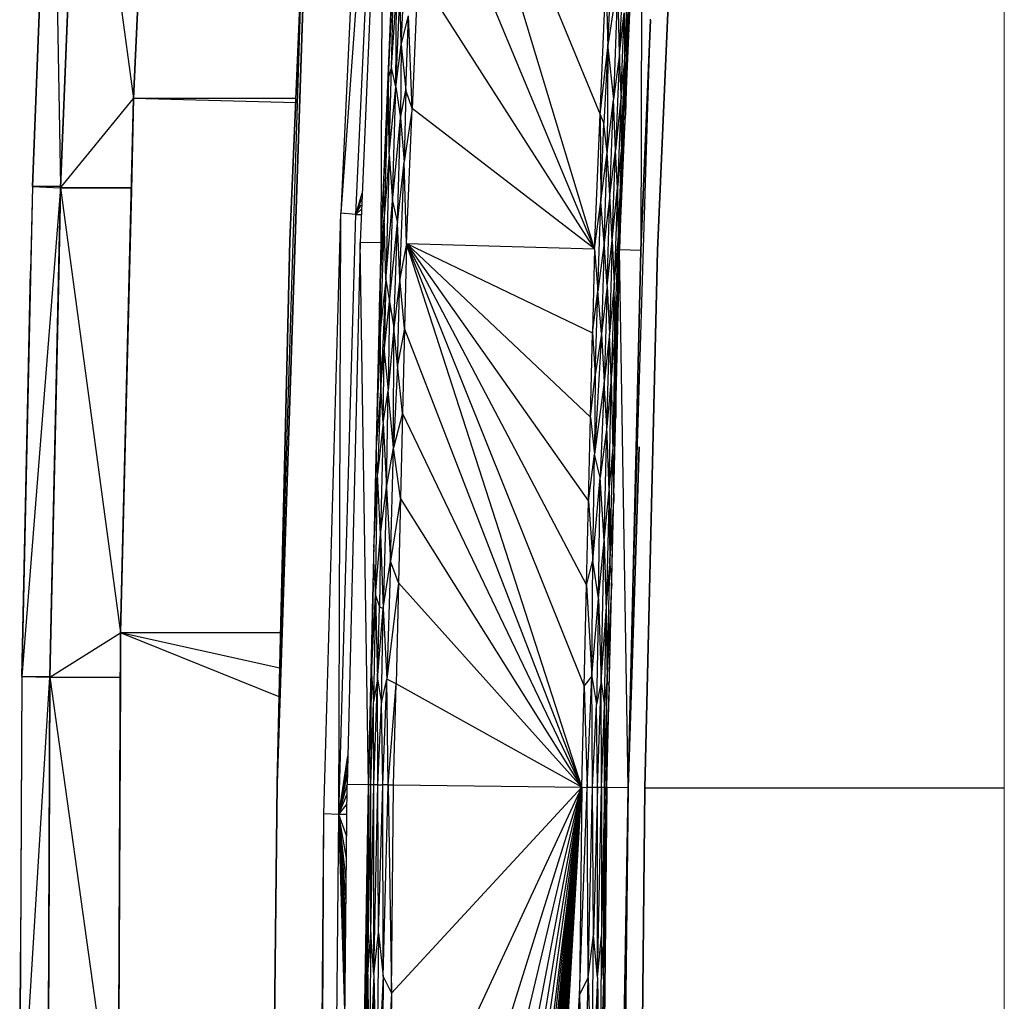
# Model space of a CAD drawing. Header units: millimetres. Extents: x 61846 to 198573, y 13020 to 52988.
# Tile 175 of 240: x 179559 to 180261, y 22904 to 23603. Entities that reach past the tile are written whole.
import ezdxf

# ---------------------------------------------------------------- set-up
doc = ezdxf.new("R2010")
doc.units = ezdxf.units.MM
for name, color, linetype, lineweight in [('A-COLS', 52, 'Continuous', 35), ('A-ROOF', 132, 'Continuous', 35), ('A-WALL', 113, 'Continuous', 25), ('S-BEAM', 12, 'Continuous', 35)]:
    doc.layers.add(name, color=color, linetype=linetype, lineweight=lineweight)

# ---------------------------------------------------------------- blocks, each defined once
blk = doc.blocks.new('28_PBT_SF_toneeltoren_dakboog_28_PBT_SF_toneeltoren_dakboog as R_2584242 - 28_PBT_SF_toneeltoren_dakboog_28_PBT_SF_toneeltoren_dakboog as R_2584242-313469-GZ lierenkamer 3')
at = {"layer": 'S-BEAM', "color": 250, "lineweight": 25}
for p, q in [((-49270.08, 23059.04), (-49244.55, 23829.41)), ((-49244.55, 23829.41), (-49270.08, 23059.04)), ((-49245.07, 23819.4), (-49260.96, 23445.84)), ((-49260.96, 23445.84), (-49245.07, 23819.4)), ((-49253.43, 23621.95), (-49267.63, 23163.07)), ((-49017.25, 23176.72), (-49004.01, 23603.27)), ((-49260.96, 23445.84), (-49267.63, 23163.07)), ((-49267.63, 23163.07), (-49260.96, 23445.84)), ((-49020.1, 23055.99), (-49012.03, 23298.9)), ((-49012.03, 23298.9), (-49020.1, 23055.99)), ((-49020.1, 23055.99), (-49017.25, 23176.72)), ((-49020.1, 23055.99), (-49017.25, 23176.72)), ((-49017.25, 23176.72), (-49020.1, 23055.99)), ((-49267.63, 23163.07), (-49270.08, 23059.04)), ((-49267.63, 23163.07), (-49270.08, 23059.04)), ((-49270.08, 23059.04), (-49267.63, 23163.07)), ((-49279.17, 22190), (-49270.08, 23059.04)), ((-49270.08, 23059.04), (-49279.17, 22190)), ((-49270.08, 23059.04), (-49279.17, 22190)), ((-49029.15, 22190), (-49020.1, 23055.99))]:
    blk.add_line(p, q, dxfattribs=at)
blk = doc.blocks.new('28_PBT_SF_toneeltoren_dakboog_28_PBT_SF_toneeltoren_dakboog as R_2584242 - 28_PBT_SF_toneeltoren_dakboog_28_PBT_SF_toneeltoren_dakboog as R_2584242-313473-GZ lierenkamer 3')
blk.add_blockref('28_PBT_SF_toneeltoren_dakboog_28_PBT_SF_toneeltoren_dakboog as R_2584242 - 28_PBT_SF_toneeltoren_dakboog_28_PBT_SF_toneeltoren_dakboog as R_2584242-313469-GZ lierenkamer 3', (0, 0))
blk = doc.blocks.new('28_PBT_SC_staal_H-profiel_gekromd_dak toneeltoren_S355_HE200B_betondak_as 20_2666731 - 28_PBT_SC_staal_H-profiel_gekromd_dak toneeltoren_S355_HE200B_betondak_as 20_2666731-313531-GZ lierenkamer 3')
at = {"layer": 'A-COLS', "color": 250, "lineweight": 25}
for p, q in [((-49194.44, 23830.23), (-49210.98, 23444.46)), ((-49195.99, 23444.04), (-49194.44, 23830.23)), ((-49195.99, 23444.04), (-49179.45, 23829.57)), ((-49044.04, 23439.81), (-49161.47, 23828.79)), ((-49161.47, 23828.79), (-49039.93, 23535.61)), ((-49026.05, 23439.31), (-49009.61, 23822.2)), ((-49009.61, 23822.2), (-49011.06, 23438.9)), ((-48999.06, 23438.58), (-48982.63, 23821.05)), ((-48982.63, 23821.05), (-48999.06, 23438.58)), ((-49044.04, 23439.81), (-49165.6, 23732.48)), ((-49034.44, 23583.31), (-49030.78, 23663.6)), ((-49026.21, 23578.63), (-49021.72, 23668.02)), ((-49190.65, 23562.27), (-49187.03, 23641.5)), ((-49188.6, 23568.91), (-49187.03, 23641.5)), ((-49181.67, 23585.1), (-49178.86, 23643.99)), ((-49195.99, 23444.04), (-49187.86, 23633.58)), ((-49169.73, 23636.17), (-49173.86, 23539.85)), ((-49044.04, 23439.81), (-49169.73, 23636.17)), ((-49039.93, 23535.61), (-49035.82, 23631.4)), ((-49035.82, 23631.4), (-49034.44, 23583.31)), ((-49034.44, 23583.31), (-49027.33, 23630.34)), ((-49027.33, 23630.34), (-49030.41, 23546.22)), ((-49026.21, 23578.63), (-49027.33, 23630.34)), ((-49022.55, 23571.51), (-49020.34, 23629.96)), ((-49188.6, 23568.91), (-49185.08, 23623.63)), ((-49185.5, 23555.23), (-49185.08, 23623.63)), ((-49185.5, 23555.23), (-49182.59, 23621.49)), ((-49181.67, 23585.1), (-49182.59, 23621.49)), ((-49181.67, 23585.1), (-49176.45, 23605.7)), ((-49178.47, 23552.94), (-49176.45, 23605.7)), ((-49173.86, 23539.85), (-49176.45, 23605.7)), ((-49026.21, 23578.63), (-49022.95, 23607.87)), ((-49025.01, 23549.4), (-49022.95, 23607.87)), ((-49022.95, 23607.87), (-49022.55, 23571.51)), ((-49020.07, 23608.92), (-49022.73, 23542.49)), ((-49022.55, 23571.51), (-49020.07, 23608.92)), ((-49020.07, 23608.92), (-49021.94, 23535.04)), ((-49004.02, 23602.73), (-49011.06, 23438.9)), ((-49011.06, 23438.9), (-49004.02, 23602.73)), ((-49185.5, 23555.23), (-49181.67, 23585.1)), ((-49181.67, 23585.1), (-49182.11, 23533)), ((-49181.67, 23585.1), (-49178.47, 23552.94)), ((-49190.65, 23562.27), (-49190.21, 23578.76)), ((-49039.93, 23535.61), (-49034.44, 23583.31)), ((-49034.44, 23583.31), (-49037.32, 23529.09)), ((-49034.44, 23583.31), (-49034.99, 23508.55)), ((-49034.44, 23583.31), (-49030.41, 23546.22)), ((-49026.21, 23578.63), (-49030.41, 23546.22)), ((-49026.21, 23578.63), (-49029.08, 23509.85)), ((-49025.01, 23549.4), (-49026.21, 23578.63)), ((-49025.01, 23549.4), (-49022.55, 23571.51)), ((-49024.81, 23512.42), (-49022.55, 23571.51)), ((-49022.55, 23571.51), (-49022.73, 23542.49)), ((-49188.6, 23568.91), (-49190.65, 23562.27)), ((-49190.19, 23507.31), (-49188.6, 23568.91)), ((-49185.5, 23555.23), (-49188.6, 23568.91)), ((-49190.65, 23562.27), (-49194.42, 23480.25)), ((-49190.65, 23562.27), (-49193.83, 23462.57)), ((-49191.85, 23540.43), (-49190.65, 23562.27)), ((-49190.19, 23507.31), (-49190.65, 23562.27)), ((-49190.19, 23507.31), (-49185.5, 23555.23)), ((-49187.78, 23473.68), (-49185.5, 23555.23)), ((-49185.5, 23555.23), (-49182.11, 23533)), ((-49182.11, 23533), (-49178.47, 23552.94)), ((-49178.47, 23552.94), (-49179.57, 23501.82)), ((-49173.86, 23539.85), (-49178.47, 23552.94)), ((-49025.01, 23549.4), (-49029.08, 23509.85)), ((-49025.01, 23549.4), (-49027.7, 23483.16)), ((-49024.81, 23512.42), (-49025.01, 23549.4)), ((-49034.99, 23508.55), (-49030.41, 23546.22)), ((-49032.94, 23477.83), (-49030.41, 23546.22)), ((-49029.08, 23509.85), (-49030.41, 23546.22)), ((-49025.08, 23477.1), (-49022.73, 23542.49)), ((-49024.81, 23512.42), (-49022.73, 23542.49)), ((-49022.73, 23542.49), (-49021.94, 23535.04)), ((-49195.99, 23444.04), (-49191.92, 23538.81)), ((-49173.86, 23539.85), (-49179.57, 23501.82)), ((-49177.99, 23443.54), (-49173.86, 23539.85)), ((-49044.04, 23439.81), (-49173.86, 23539.85)), ((-49044.04, 23439.81), (-49039.93, 23535.61)), ((-49039.93, 23535.61), (-49039.53, 23473.52)), ((-49039.93, 23535.61), (-49037.32, 23529.09)), ((-49025.08, 23477.1), (-49021.94, 23535.03)), ((-49187.78, 23473.68), (-49182.11, 23533)), ((-49184.32, 23458.44), (-49182.11, 23533)), ((-49182.11, 23533), (-49179.57, 23501.82)), ((-49039.53, 23473.52), (-49037.32, 23529.09)), ((-49034.99, 23508.55), (-49037.32, 23529.09)), ((-49190.19, 23507.31), (-49193.83, 23462.57)), ((-49190.19, 23507.31), (-49192.73, 23417.88)), ((-49190.19, 23507.31), (-49187.78, 23473.68)), ((-49039.53, 23473.52), (-49034.99, 23508.55)), ((-49037.14, 23444.07), (-49034.99, 23508.55)), ((-49032.94, 23477.83), (-49034.99, 23508.55)), ((-49032.94, 23477.83), (-49029.08, 23509.85)), ((-49031.3, 23445.83), (-49029.08, 23509.85)), ((-49027.7, 23483.16), (-49029.08, 23509.85)), ((-49024.81, 23512.42), (-49027.7, 23483.16)), ((-49024.81, 23512.42), (-49027.21, 23446.03)), ((-49024.81, 23512.42), (-49025.08, 23477.1)), ((-49184.32, 23458.44), (-49179.57, 23501.82)), ((-49182.56, 23418.38), (-49179.57, 23501.82)), ((-49177.99, 23443.54), (-49179.57, 23501.82)), ((-49196.62, 23413.8), (-49194.42, 23480.25)), ((-49195.99, 23444.04), (-49194.42, 23480.25)), ((-49194.42, 23480.25), (-49193.83, 23462.57)), ((-49031.3, 23445.83), (-49027.7, 23483.16)), ((-49027.7, 23483.16), (-49029.97, 23414.53)), ((-49027.7, 23483.16), (-49027.21, 23446.03)), ((-49192.73, 23417.88), (-49187.78, 23473.68)), ((-49187.78, 23473.68), (-49190.07, 23402.36)), ((-49187.78, 23473.68), (-49184.32, 23458.44)), ((-49044.04, 23439.81), (-49039.53, 23473.52)), ((-49041.52, 23409.7), (-49039.53, 23473.52)), ((-49037.14, 23444.07), (-49039.53, 23473.52)), ((-49032.94, 23477.83), (-49037.14, 23444.07)), ((-49035.04, 23413.34), (-49032.94, 23477.83)), ((-49031.3, 23445.83), (-49032.94, 23477.83)), ((-49027.34, 23411.23), (-49025.08, 23477.1)), ((-49027.21, 23446.03), (-49025.08, 23477.1)), ((-49025.08, 23477.1), (-49026.05, 23439.31)), ((-49196.62, 23413.8), (-49193.83, 23462.57)), ((-49193.83, 23462.57), (-49196.49, 23383.52)), ((-49192.73, 23417.88), (-49193.83, 23462.57)), ((-49190.07, 23402.36), (-49184.32, 23458.44)), ((-49186.92, 23383.55), (-49184.32, 23458.44)), ((-49182.56, 23418.38), (-49184.32, 23458.44)), ((-49210.98, 23444.46), (-49220.08, 23058.45)), ((-49205.08, 23058.27), (-49210.98, 23444.46)), ((-49195.99, 23444.04), (-49210.98, 23444.46)), ((-49205.08, 23058.27), (-49195.99, 23444.04)), ((-49195.99, 23444.04), (-49200.19, 23265.72)), ((-49195.99, 23444.04), (-49198.79, 23325.16)), ((-49195.99, 23444.04), (-49197.42, 23383.59)), ((-49195.99, 23444.04), (-49196.62, 23413.8)), ((-49037.14, 23444.07), (-49041.52, 23409.7)), ((-49037.14, 23444.07), (-49039.08, 23379.59)), ((-49035.04, 23413.34), (-49037.14, 23444.07)), ((-49035.04, 23413.34), (-49031.3, 23445.83)), ((-49031.3, 23445.83), (-49033.32, 23379.42)), ((-49031.3, 23445.83), (-49029.97, 23414.53)), ((-49029.97, 23414.53), (-49027.21, 23446.03)), ((-49029.37, 23379.61), (-49027.21, 23446.03)), ((-49027.34, 23411.23), (-49027.21, 23446.03)), ((-49177.99, 23443.54), (-49182.56, 23418.38)), ((-49177.99, 23443.54), (-49179.42, 23383.16)), ((-49053.09, 23056.4), (-49177.99, 23443.54)), ((-49177.99, 23443.54), (-49051.4, 23128.38)), ((-49177.99, 23443.54), (-49044.04, 23439.81)), ((-49177.99, 23443.54), (-49049.7, 23200.36)), ((-49177.99, 23443.54), (-49048.29, 23260.22)), ((-49177.99, 23443.54), (-49046.87, 23320.09)), ((-49177.99, 23443.54), (-49045.46, 23379.95)), ((-49044.04, 23439.81), (-49045.46, 23379.95)), ((-49044.04, 23439.81), (-49041.52, 23409.7)), ((-49035.1, 23056.18), (-49026.05, 23439.31)), ((-49027.34, 23411.23), (-49026.05, 23439.31)), ((-49020.1, 23055.99), (-49026.05, 23439.31)), ((-49026.05, 23439.31), (-49011.06, 23438.9)), ((-49011.06, 23438.9), (-49017.25, 23176.72)), ((-49017.25, 23176.72), (-49011.06, 23438.9)), ((-49008.1, 23055.87), (-48999.06, 23438.58)), ((-48999.06, 23438.58), (-49008.1, 23055.87)), ((-49035.1, 23056.18), (-49026.21, 23432.9)), ((-49192.73, 23417.88), (-49196.49, 23383.52)), ((-49192.73, 23417.88), (-49196.22, 23342.02)), ((-49192.73, 23417.88), (-49193.73, 23366.88)), ((-49192.73, 23417.88), (-49190.07, 23402.36)), ((-49182.56, 23418.38), (-49186.92, 23383.55)), ((-49184.41, 23356.99), (-49182.56, 23418.38)), ((-49179.42, 23383.16), (-49182.56, 23418.38)), ((-49197.4, 23384.36), (-49196.62, 23413.8)), ((-49197.4, 23384.36), (-49196.62, 23413.8)), ((-49197.07, 23397.94), (-49196.62, 23413.8)), ((-49197.07, 23398.09), (-49196.62, 23413.8)), ((-49196.62, 23413.8), (-49196.49, 23383.52)), ((-49045.46, 23379.95), (-49041.52, 23409.7)), ((-49043.6, 23350.06), (-49041.52, 23409.7)), ((-49039.08, 23379.59), (-49041.52, 23409.7)), ((-49035.04, 23413.34), (-49039.08, 23379.59)), ((-49035.04, 23413.34), (-49037.03, 23344.91)), ((-49035.04, 23413.34), (-49033.32, 23379.42)), ((-49029.97, 23414.53), (-49033.32, 23379.42)), ((-49029.97, 23414.53), (-49032, 23347.51)), ((-49029.37, 23379.61), (-49029.97, 23414.53)), ((-49027.34, 23411.23), (-49029.37, 23379.61)), ((-49029.1, 23351.19), (-49027.34, 23411.23)), ((-49027.46, 23379.61), (-49027.34, 23411.23)), ((-49193.73, 23366.88), (-49190.07, 23402.36)), ((-49190.07, 23402.36), (-49190.93, 23339.01)), ((-49190.07, 23402.36), (-49186.92, 23383.55)), ((-49196.49, 23383.52), (-49198.94, 23318.95)), ((-49197.96, 23360.41), (-49196.49, 23383.52)), ((-49196.22, 23342.02), (-49196.49, 23383.52)), ((-49186.92, 23383.55), (-49190.93, 23339.01)), ((-49187.06, 23298.07), (-49186.92, 23383.55)), ((-49184.41, 23356.99), (-49186.92, 23383.55)), ((-49179.42, 23383.16), (-49184.41, 23356.99)), ((-49179.42, 23383.16), (-49180.84, 23322.77)), ((-49053.09, 23056.4), (-49179.42, 23383.16)), ((-49046.87, 23320.09), (-49045.46, 23379.95)), ((-49045.46, 23379.95), (-49043.6, 23350.06)), ((-49039.08, 23379.59), (-49043.94, 23293.52)), ((-49039.08, 23379.59), (-49043.6, 23350.06)), ((-49039.08, 23379.59), (-49037.03, 23344.91)), ((-49033.32, 23379.42), (-49037.03, 23344.91)), ((-49035.14, 23312.99), (-49033.32, 23379.42)), ((-49035.1, 23056.18), (-49027.59, 23374.11)), ((-49032, 23347.51), (-49033.32, 23379.42)), ((-49029.37, 23379.61), (-49032, 23347.51)), ((-49029.37, 23379.61), (-49030.95, 23295.84)), ((-49029.1, 23351.19), (-49029.37, 23379.61)), ((-49029.1, 23351.19), (-49027.47, 23379.47)), ((-49196.22, 23342.02), (-49193.73, 23366.88)), ((-49194.58, 23315.83), (-49193.73, 23366.88)), ((-49193.73, 23366.88), (-49190.93, 23339.01)), ((-49184.41, 23356.99), (-49187.06, 23298.07)), ((-49180.84, 23322.77), (-49184.41, 23356.99)), ((-49046.87, 23320.09), (-49043.6, 23350.06)), ((-49043.6, 23350.06), (-49043.94, 23293.52)), ((-49032, 23347.51), (-49035.14, 23312.99)), ((-49033.48, 23267.91), (-49032, 23347.51)), ((-49032, 23347.51), (-49030.95, 23295.84)), ((-49029.1, 23351.19), (-49030.95, 23295.84)), ((-49029.1, 23351.19), (-49028.88, 23319.73)), ((-49196.22, 23342.02), (-49199.34, 23301.78)), ((-49196.22, 23342.02), (-49198.51, 23279.48)), ((-49194.58, 23315.83), (-49196.22, 23342.02)), ((-49194.58, 23315.83), (-49190.93, 23339.01)), ((-49192.13, 23269.88), (-49190.93, 23339.01)), ((-49187.06, 23298.07), (-49190.93, 23339.01)), ((-49037.03, 23344.91), (-49043.94, 23293.52)), ((-49037.03, 23344.91), (-49040.04, 23277.01)), ((-49035.14, 23312.99), (-49037.03, 23344.91)), ((-49180.84, 23322.77), (-49187.06, 23298.07)), ((-49180.84, 23322.77), (-49182.27, 23262.39)), ((-49053.09, 23056.4), (-49180.84, 23322.77)), ((-49048.29, 23260.22), (-49046.87, 23320.09)), ((-49046.87, 23320.09), (-49043.94, 23293.52)), ((-49030.95, 23295.84), (-49028.88, 23319.73)), ((-49194.58, 23315.83), (-49198.51, 23279.48)), ((-49194.58, 23315.83), (-49196.47, 23236.58)), ((-49194.58, 23315.83), (-49192.13, 23269.88)), ((-49035.14, 23312.99), (-49040.04, 23277.01)), ((-49037.01, 23231.99), (-49035.14, 23312.99)), ((-49033.48, 23267.91), (-49035.14, 23312.99)), ((-49035.1, 23056.18), (-49028.98, 23315.31)), ((-49192.13, 23269.88), (-49187.06, 23298.07)), ((-49189.39, 23217.35), (-49187.06, 23298.07)), ((-49182.27, 23262.39), (-49187.06, 23298.07)), ((-49198.51, 23279.48), (-49199.56, 23292.45)), ((-49048.29, 23260.22), (-49043.94, 23293.52)), ((-49045.14, 23217.84), (-49043.94, 23293.52)), ((-49040.04, 23277.01), (-49043.94, 23293.52)), ((-49033.48, 23267.91), (-49030.95, 23295.84)), ((-49032.99, 23215.48), (-49030.95, 23295.84)), ((-49030.95, 23295.84), (-49030.29, 23259.95)), ((-49201.11, 23226.91), (-49198.51, 23279.48)), ((-49200, 23193.13), (-49198.51, 23279.48)), ((-49196.47, 23236.58), (-49198.51, 23279.48)), ((-49045.14, 23217.84), (-49040.04, 23277.01)), ((-49041.2, 23190.79), (-49040.04, 23277.01)), ((-49037.01, 23231.99), (-49040.04, 23277.01)), ((-49196.47, 23236.58), (-49192.13, 23269.88)), ((-49192.13, 23269.88), (-49194.53, 23183.62)), ((-49192.13, 23269.88), (-49189.39, 23217.35)), ((-49182.27, 23262.39), (-49189.39, 23217.35)), ((-49182.27, 23262.39), (-49183.69, 23202)), ((-49053.09, 23056.4), (-49182.27, 23262.39)), ((-49037.01, 23231.99), (-49033.48, 23267.91)), ((-49033.48, 23267.91), (-49035.71, 23181.83)), ((-49033.48, 23267.91), (-49032.99, 23215.48)), ((-49205.08, 23058.27), (-49200.35, 23259.26)), ((-49049.7, 23200.36), (-49048.29, 23260.22)), ((-49048.29, 23260.22), (-49045.14, 23217.84)), ((-49035.1, 23056.18), (-49030.37, 23256.52)), ((-49032.99, 23215.48), (-49030.29, 23259.91)), ((-49200, 23193.13), (-49196.47, 23236.58)), ((-49196.47, 23236.58), (-49197.12, 23184.81)), ((-49196.47, 23236.58), (-49194.53, 23183.62)), ((-49041.2, 23190.79), (-49037.01, 23231.99)), ((-49039.18, 23131.55), (-49037.01, 23231.99)), ((-49037.01, 23231.99), (-49035.71, 23181.83)), ((-49201.33, 23217.52), (-49200, 23193.13)), ((-49194.53, 23183.62), (-49189.39, 23217.35)), ((-49189.39, 23217.35), (-49191.85, 23133.33)), ((-49183.69, 23202), (-49189.39, 23217.35)), ((-49049.7, 23200.36), (-49045.14, 23217.84)), ((-49045.9, 23135.26), (-49045.14, 23217.84)), ((-49041.2, 23190.79), (-49045.14, 23217.84)), ((-49035.71, 23181.83), (-49032.99, 23215.48)), ((-49034.91, 23131.49), (-49032.99, 23215.48)), ((-49032.99, 23215.48), (-49031.7, 23200.14)), ((-49205.08, 23058.27), (-49201.75, 23199.82)), ((-49201.69, 23202.23), (-49202.82, 23137.31)), ((-49202.82, 23137.29), (-49201.69, 23202.23)), ((-49183.69, 23202), (-49191.85, 23133.33)), ((-49183.69, 23202), (-49185.39, 23130.03)), ((-49053.09, 23056.4), (-49183.69, 23202)), ((-49051.4, 23128.38), (-49049.7, 23200.36)), ((-49049.7, 23200.36), (-49045.9, 23135.26)), ((-49034.91, 23131.49), (-49031.7, 23200.14)), ((-49202.82, 23137.29), (-49201.88, 23194.16)), ((-49202.82, 23137.31), (-49200, 23193.13)), ((-49200, 23193.13), (-49201.43, 23117.36)), ((-49200, 23193.13), (-49198.62, 23133.41)), ((-49200, 23193.13), (-49197.12, 23184.81)), ((-49035.1, 23056.18), (-49031.76, 23197.72)), ((-49198.62, 23133.41), (-49197.12, 23184.81)), ((-49197.12, 23184.81), (-49194.53, 23183.62)), ((-49045.9, 23135.26), (-49041.2, 23190.79)), ((-49041.2, 23190.79), (-49042.64, 23115.43)), ((-49041.2, 23190.79), (-49039.18, 23131.55)), ((-49202.82, 23137.31), (-49202.13, 23178.82)), ((-49198.62, 23133.41), (-49194.53, 23183.62)), ((-49195.76, 23116.59), (-49194.53, 23183.62)), ((-49194.53, 23183.62), (-49191.85, 23133.33)), ((-49039.18, 23131.55), (-49035.71, 23181.83)), ((-49036.96, 23114.7), (-49035.71, 23181.83)), ((-49035.71, 23181.83), (-49034.91, 23131.49)), ((-49204.63, 23058.26), (-49202.82, 23137.31)), ((-49203.39, 23130.25), (-49202.82, 23137.31)), ((-49203.3, 23058.25), (-49202.82, 23137.31)), ((-49202.82, 23137.31), (-49201.43, 23117.36)), ((-49051.4, 23128.38), (-49045.9, 23135.26)), ((-49049.09, 23056.35), (-49045.9, 23135.26)), ((-49045.29, 23056.3), (-49045.9, 23135.26)), ((-49045.9, 23135.26), (-49042.64, 23115.43)), ((-49204.63, 23058.26), (-49203.39, 23130.25)), ((-49198.62, 23133.41), (-49201.43, 23117.36)), ((-49201.15, 23058.22), (-49198.62, 23133.41)), ((-49198.3, 23058.18), (-49198.62, 23133.41)), ((-49198.62, 23133.41), (-49195.76, 23116.59)), ((-49195.76, 23116.59), (-49191.85, 23133.33)), ((-49194.89, 23058.14), (-49191.85, 23133.33)), ((-49191.09, 23058.09), (-49191.85, 23133.33)), ((-49185.39, 23130.03), (-49191.85, 23133.33)), ((-49191.09, 23058.09), (-49185.39, 23130.03)), ((-49187.09, 23058.05), (-49185.39, 23130.03)), ((-49053.09, 23056.4), (-49185.39, 23130.03)), ((-49053.09, 23056.4), (-49051.4, 23128.38)), ((-49051.4, 23128.38), (-49049.09, 23056.35)), ((-49039.18, 23131.55), (-49042.64, 23115.43)), ((-49041.87, 23056.26), (-49039.18, 23131.55)), ((-49039.02, 23056.23), (-49039.18, 23131.55)), ((-49039.18, 23131.55), (-49036.96, 23114.7)), ((-49036.96, 23114.7), (-49034.91, 23131.49)), ((-49036.88, 23056.2), (-49034.91, 23131.49)), ((-49035.55, 23056.18), (-49034.91, 23131.49)), ((-49035.55, 23056.18), (-49033.4, 23128.16)), ((-49033.4, 23128.16), (-49034.91, 23131.49)), ((-49203.3, 23058.25), (-49201.43, 23117.36)), ((-49201.15, 23058.22), (-49201.43, 23117.36)), ((-49198.3, 23058.18), (-49195.76, 23116.59)), ((-49194.89, 23058.14), (-49195.76, 23116.59)), ((-49045.29, 23056.3), (-49042.64, 23115.43)), ((-49041.87, 23056.26), (-49042.64, 23115.43)), ((-49039.02, 23056.23), (-49036.96, 23114.7)), ((-49036.88, 23056.2), (-49036.96, 23114.7)), ((-49229.32, 22190), (-49220.08, 23058.45)), ((-49205.08, 23058.27), (-49220.08, 23058.45)), ((-49218.94, 22190), (-49205.08, 23058.27)), ((-49214.32, 22190), (-49205.08, 23058.27)), ((-49206.66, 22910.36), (-49204.63, 23058.26)), ((-49205.51, 22923.01), (-49204.63, 23058.26)), ((-49205.51, 22923.01), (-49203.3, 23058.25)), ((-49205.08, 23058.27), (-49204.63, 23058.26)), ((-49203.3, 23058.25), (-49204.63, 23058.26)), ((-49203.44, 22953.05), (-49203.3, 23058.25)), ((-49203.44, 22953.05), (-49201.15, 23058.22)), ((-49201.15, 23058.22), (-49203.3, 23058.25)), ((-49201.25, 22922.96), (-49201.15, 23058.22)), ((-49201.25, 22922.96), (-49198.3, 23058.18)), ((-49198.3, 23058.18), (-49201.15, 23058.22)), ((-49197.77, 22952.79), (-49198.3, 23058.18)), ((-49198.3, 23058.18), (-49194.89, 23058.14)), ((-49197.77, 22952.79), (-49194.89, 23058.14)), ((-49194.48, 22921.68), (-49194.89, 23058.14)), ((-49191.09, 23058.09), (-49194.89, 23058.14)), ((-49194.48, 22921.68), (-49191.09, 23058.09)), ((-49191.09, 23058.09), (-49188.66, 22909.91)), ((-49191.09, 23058.09), (-49187.09, 23058.05)), ((-49188.66, 22909.91), (-49187.09, 23058.05)), ((-49187.09, 23058.05), (-49053.09, 23056.4)), ((-49194.96, 22317.39), (-49053.09, 23056.4)), ((-49193.39, 22465.52), (-49053.09, 23056.4)), ((-49193.19, 22190), (-49053.09, 23056.4)), ((-49191.82, 22613.65), (-49053.09, 23056.4)), ((-49190.24, 22761.78), (-49053.09, 23056.4)), ((-49188.66, 22909.91), (-49053.09, 23056.4)), ((-49174.46, 22190), (-49053.09, 23056.4)), ((-49160.42, 22190), (-49053.09, 23056.4)), ((-49152.62, 22190), (-49053.09, 23056.4)), ((-49145.96, 22190), (-49053.09, 23056.4)), ((-49140.21, 22190), (-49053.09, 23056.4)), ((-49135.21, 22190), (-49053.09, 23056.4)), ((-49130.81, 22190), (-49053.09, 23056.4)), ((-49126.91, 22190), (-49053.09, 23056.4)), ((-49123.43, 22190), (-49053.09, 23056.4)), ((-49120.31, 22190), (-49053.09, 23056.4)), ((-49116.75, 22190), (-49053.09, 23056.4)), ((-49113.61, 22190), (-49053.09, 23056.4)), ((-49110.82, 22190), (-49053.09, 23056.4)), ((-49108.31, 22190), (-49053.09, 23056.4)), ((-49105.76, 22190), (-49053.09, 23056.4)), ((-49103.47, 22190), (-49053.09, 23056.4)), ((-49053.09, 23056.4), (-49054.67, 22908.27)), ((-49054.67, 22908.27), (-49049.09, 23056.35)), ((-49053.09, 23056.4), (-49049.09, 23056.35)), ((-49048.59, 22921.08), (-49049.09, 23056.35)), ((-49045.29, 23056.3), (-49049.09, 23056.35)), ((-49048.59, 22921.08), (-49045.29, 23056.3)), ((-49041.87, 23056.26), (-49045.29, 23056.3)), ((-49044.64, 22951.09), (-49045.29, 23056.3)), ((-49041.87, 23056.26), (-49044.64, 22951.09)), ((-49035.1, 23056.18), (-49044.31, 22190)), ((-49035.1, 23056.18), (-49044.31, 22190)), ((-49035.1, 23056.18), (-49044.31, 22190)), ((-49044.31, 22190), (-49035.1, 23056.18)), ((-49041.81, 22921), (-49041.87, 23056.26)), ((-49039.02, 23056.23), (-49041.87, 23056.26)), ((-49041.81, 22921), (-49039.02, 23056.23)), ((-49036.88, 23056.2), (-49039.02, 23056.23)), ((-49039.02, 23056.23), (-49038.97, 22950.83)), ((-49036.88, 23056.2), (-49038.97, 22950.83)), ((-49037.56, 22919.75), (-49036.88, 23056.2)), ((-49037.56, 22919.75), (-49035.55, 23056.18)), ((-49035.55, 23056.18), (-49036.88, 23056.2)), ((-49035.55, 23056.18), (-49036.67, 22908.05)), ((-49035.55, 23056.18), (-49035.1, 23056.18)), ((-49020.1, 23055.99), (-49035.1, 23056.18)), ((-49033.91, 22190), (-49020.1, 23055.99)), ((-49029.31, 22190), (-49020.1, 23055.99)), ((-49020.1, 23055.99), (-49029.31, 22190)), ((-49008.1, 23055.87), (-49019.44, 21990)), ((-49019.44, 21990), (-49008.1, 23055.87)), ((-49214.32, 22190), (-49205.59, 23011.01)), ((-49205.51, 22923.01), (-49203.44, 22953.05)), ((-49203.44, 22953.05), (-49204.72, 22832.83)), ((-49201.25, 22922.96), (-49203.44, 22953.05)), ((-49201.25, 22922.96), (-49197.77, 22952.79)), ((-49197.77, 22952.79), (-49199.09, 22829.75)), ((-49197.77, 22952.79), (-49194.48, 22921.68)), ((-49048.59, 22921.08), (-49044.64, 22951.09)), ((-49045.92, 22830.87), (-49044.64, 22951.09)), ((-49041.81, 22921), (-49044.64, 22951.09)), ((-49041.81, 22921), (-49038.97, 22950.83)), ((-49038.97, 22950.83), (-49040.29, 22827.79)), ((-49037.56, 22919.75), (-49038.97, 22950.83)), ((-49207.36, 22772.89), (-49205.51, 22923.01)), ((-49206.66, 22910.14), (-49205.51, 22923.01)), ((-49205.51, 22923.01), (-49204.72, 22832.83)), ((-49201.25, 22922.96), (-49204.72, 22832.83)), ((-49201.25, 22922.96), (-49203.78, 22746.15)), ((-49201.25, 22922.96), (-49199.09, 22829.75)), ((-49194.48, 22921.68), (-49199.09, 22829.75)), ((-49194.48, 22921.68), (-49195.29, 22772.21)), ((-49194.48, 22921.68), (-49188.66, 22909.91)), ((-49054.67, 22908.27), (-49048.59, 22921.08)), ((-49050.95, 22770.97), (-49048.59, 22921.08)), ((-49048.59, 22921.08), (-49045.92, 22830.87)), ((-49041.81, 22921), (-49045.92, 22830.87)), ((-49041.81, 22921), (-49044.37, 22744.18)), ((-49041.81, 22921), (-49040.29, 22827.79)), ((-49037.56, 22919.75), (-49040.29, 22827.79)), ((-49037.56, 22919.75), (-49038.9, 22770.29)), ((-49037.56, 22919.75), (-49036.67, 22908.05)), ((-49206.66, 22910.01), (-49207.36, 22772.89)), ((-49188.66, 22909.91), (-49195.29, 22772.21)), ((-49188.66, 22909.91), (-49190.24, 22761.78)), ((-49098.33, 22190), (-49054.67, 22908.27)), ((-49056.25, 22760.13), (-49054.67, 22908.27)), ((-49054.67, 22908.27), (-49050.95, 22770.97)), ((-49036.67, 22908.05), (-49038.9, 22770.29))]:
    blk.add_line(p, q, dxfattribs=at)
blk = doc.blocks.new('28_PBT_SC_staal_H-profiel_gekromd_dak toneeltoren_S355_HE200B_betondak_as 20_2666731 - 28_PBT_SC_staal_H-profiel_gekromd_dak toneeltoren_S355_HE200B_betondak_as 20_2666731-313535-GZ lierenkamer 3')
blk.add_blockref('28_PBT_SC_staal_H-profiel_gekromd_dak toneeltoren_S355_HE200B_betondak_as 20_2666731 - 28_PBT_SC_staal_H-profiel_gekromd_dak toneeltoren_S355_HE200B_betondak_as 20_2666731-313531-GZ lierenkamer 3', (0, 0))
blk = doc.blocks.new('28_PBT_SC_staal_H-profiel_gekromd_dak toneeltoren hoek_S355_HE200B_betondak_as 20_3625036 - 28_PBT_SC_staal_H-profiel_gekromd_dak toneeltoren hoek_S355_HE200B_betondak_as 20_3625036-313802-GZ lierenkamer 3')
at = {"layer": 'A-COLS', "color": 250, "lineweight": 25}
for p, q in [((-49204.69, 23892.29), (-49224.67, 23465.15)), ((-49194.13, 23890.82), (-49224.67, 23465.15)), ((-49214.08, 23464.27), (-49194.13, 23890.82)), ((-49214.08, 23464.27), (-49209.48, 23479.42)), ((-49214.08, 23464.27), (-49209.64, 23475.67)), ((-49236.72, 23037.42), (-49224.67, 23465.15)), ((-49226.12, 23037.12), (-49224.67, 23465.15)), ((-49214.08, 23464.27), (-49224.67, 23465.15)), ((-49214.08, 23464.27), (-49210.2, 23471.2)), ((-49214.08, 23464.27), (-49209.97, 23468.1)), ((-49226.12, 23037.12), (-49214.08, 23464.27)), ((-49214.08, 23464.27), (-49210.13, 23464.27)), ((-49226.12, 23037.12), (-49219.6, 23078.77)), ((-49226.12, 23037.12), (-49219.76, 23072.17)), ((-49226.12, 23037.12), (-49219.92, 23065.5)), ((-49226.12, 23037.12), (-49220.1, 23058.45)), ((-49226.12, 23037.12), (-49220.16, 23051.71)), ((-49226.12, 23037.12), (-49220.23, 23044.58)), ((-49244.57, 22190), (-49236.72, 23037.42)), ((-49241.37, 22190), (-49236.72, 23037.42)), ((-49226.12, 23037.12), (-49236.72, 23037.42)), ((-49233.97, 22190), (-49226.12, 23037.12)), ((-49221.8, 22897.23), (-49226.12, 23037.12)), ((-49221.66, 22910.03), (-49226.12, 23037.12)), ((-49221.53, 22922.91), (-49226.12, 23037.12)), ((-49221.39, 22935.86), (-49226.12, 23037.12)), ((-49221.25, 22948.9), (-49226.12, 23037.12)), ((-49221.11, 22962.02), (-49226.12, 23037.12)), ((-49220.97, 22975.23), (-49226.12, 23037.12)), ((-49220.81, 22990.53), (-49226.12, 23037.12)), ((-49220.64, 23005.95), (-49226.12, 23037.12)), ((-49220.48, 23021.48), (-49226.12, 23037.12)), ((-49220.31, 23037.12), (-49226.12, 23037.12)), ((-49054.43, 23033.43), (-49055.89, 23033.43))]:
    blk.add_line(p, q, dxfattribs=at)
blk = doc.blocks.new('28_PBT_SC_staal_H-profiel_gekromd_dak toneeltoren hoek_S355_HE200B_betondak_as 20_3625036 - 28_PBT_SC_staal_H-profiel_gekromd_dak toneeltoren hoek_S355_HE200B_betondak_as 20_3625036-313806-GZ lierenkamer 3')
blk.add_blockref('28_PBT_SC_staal_H-profiel_gekromd_dak toneeltoren hoek_S355_HE200B_betondak_as 20_3625036 - 28_PBT_SC_staal_H-profiel_gekromd_dak toneeltoren hoek_S355_HE200B_betondak_as 20_3625036-313802-GZ lierenkamer 3', (0, 0))
blk = doc.blocks.new('28_PBT_SF_toneeltoren_dakboog_28_PBT_SF_toneeltoren_dakboog as R - 28_PBT_SF_toneeltoren_dakboog_28_PBT_SF_toneeltoren_dakboog as R-332845-GZ lierenkamer 3')
at = {"layer": 'S-BEAM', "color": 250, "lineweight": 25}
for p, q in [((-49279.17, 22190), (-49270.08, 23059.04)), ((-49008.1, 23055.99), (-48752, 23055.99))]:
    blk.add_line(p, q, dxfattribs=at)
blk = doc.blocks.new('TadP_A_CON_CONSTRUCTIE_rvt-5-GZ lierenkamer 3')
at = {"layer": 'A-COLS', "color": 10, "lineweight": 18}
for name in ['28_PBT_SC_staal_H-profiel_gekromd_dak toneeltoren_S355_HE200B_betondak_as 20_2666731 - 28_PBT_SC_staal_H-profiel_gekromd_dak toneeltoren_S355_HE200B_betondak_as 20_2666731-313535-GZ lierenkamer 3', '28_PBT_SC_staal_H-profiel_gekromd_dak toneeltoren hoek_S355_HE200B_betondak_as 20_3625036 - 28_PBT_SC_staal_H-profiel_gekromd_dak toneeltoren hoek_S355_HE200B_betondak_as 20_3625036-313806-GZ lierenkamer 3']:
    blk.add_blockref(name, (0, 0), dxfattribs=at)
at = {"layer": 'S-BEAM', "color": 10, "lineweight": 18}
for name in ['28_PBT_SF_toneeltoren_dakboog_28_PBT_SF_toneeltoren_dakboog as R_2584242 - 28_PBT_SF_toneeltoren_dakboog_28_PBT_SF_toneeltoren_dakboog as R_2584242-313473-GZ lierenkamer 3', '28_PBT_SF_toneeltoren_dakboog_28_PBT_SF_toneeltoren_dakboog as R - 28_PBT_SF_toneeltoren_dakboog_28_PBT_SF_toneeltoren_dakboog as R-332845-GZ lierenkamer 3']:
    blk.add_blockref(name, (0, 0), dxfattribs=at)
blk = doc.blocks.new('21_NOAHH_Wand_Wand-x 2797376 - 21_NOAHH_Wand_Wand-x-162290-GZ lierenkamer 3')
at = {"layer": 'A-WALL', "color": 130, "lineweight": 13}
blk.add_line((-48752, 21990), (-48752, 24610), dxfattribs=at)
blk.add_line((-48752, 21990), (-48752, 24610), dxfattribs=at)
blk = doc.blocks.new('21_NOAHH_Wand_Wand-x 2797376 - 21_NOAHH_Wand_Wand-x 2797376-162294-GZ lierenkamer 3')
blk.add_blockref('21_NOAHH_Wand_Wand-x 2797376 - 21_NOAHH_Wand_Wand-x-162290-GZ lierenkamer 3', (0, 0))
blk = doc.blocks.new('27_NOAHH_Dak_Dak-x 2835671 - 21_10_Baksteen wit halfsteens-163091-GZ lierenkamer 3')
at = {"layer": 'A-ROOF', "color": 250, "lineweight": 25}
for p, q in [((-49430.62, 23833.06), (-49444.37, 23484.29)), ((-49430.62, 23833.06), (-49424.35, 23484.43)), ((-49410.67, 23831.65), (-49424.39, 23483.3)), ((-49444.37, 23484.29), (-49432.99, 23772.95)), ((-49444.37, 23484.29), (-49432.99, 23772.95)), ((-49413.04, 23771.62), (-49424.39, 23483.3)), ((-49413.04, 23771.62), (-49424.39, 23483.3)), ((-49444.37, 23484.29), (-49452, 23135.33)), ((-49424.39, 23483.3), (-49452, 23135.33)), ((-49444.37, 23484.29), (-49445.69, 23423.99)), ((-49444.37, 23484.29), (-49445.69, 23423.99)), ((-49424.36, 23484.29), (-49444.37, 23484.29)), ((-49444.37, 23484.29), (-49424.4, 23483.3)), ((-49424.39, 23483.3), (-49432, 23134.76)), ((-49424.39, 23483.3), (-49425.71, 23423.07)), ((-49452, 23135.33), (-49445.69, 23423.99)), ((-49452, 23135.33), (-49445.69, 23423.99)), ((-49425.71, 23423.07), (-49432, 23134.76)), ((-49425.71, 23423.07), (-49432, 23134.76)), ((-49452, 23135.33), (-49453.49, 22786.3)), ((-49452, 23135.33), (-49453.08, 22881)), ((-49452, 23135.33), (-49452.83, 22939.33)), ((-49452, 23135.33), (-49452.83, 22939.33)), ((-49452, 23135.33), (-49431.99, 23135.33)), ((-49452, 23135.33), (-49432.01, 23134.76)), ((-49453.49, 22786.3), (-49432, 23134.76)), ((-49432.83, 22939.23), (-49432, 23134.76)), ((-49432, 23134.76), (-49432.83, 22939.23)), ((-49432, 23134.76), (-49432, 23134.76)), ((-49453.08, 22881), (-49452.83, 22939.33)), ((-49433.48, 22786.3), (-49432.83, 22939.23)), ((-49432.83, 22939.23), (-49433.08, 22881))]:
    blk.add_line(p, q, dxfattribs=at)
blk = doc.blocks.new('27_NOAHH_Dak_Dak-x 2835671 - 21_10_Hout-163087-GZ lierenkamer 3')
at = {"layer": 'A-ROOF', "color": 250, "lineweight": 25}
for p, q in [((-49355.77, 23926.98), (-49372.32, 23546.78)), ((-49355.77, 23926.98), (-49372.32, 23546.78)), ((-49358.61, 23861.76), (-49372.32, 23546.78)), ((-49358.61, 23861.76), (-49372.32, 23546.78)), ((-49410.67, 23831.65), (-49424.39, 23483.3)), ((-49410.67, 23831.65), (-49424.39, 23483.3)), ((-49410.67, 23831.65), (-49372.32, 23546.78)), ((-49413.03, 23771.83), (-49424.39, 23483.3)), ((-49413.03, 23771.83), (-49424.39, 23483.3)), ((-49424.39, 23483.3), (-49372.32, 23546.78)), ((-49372.32, 23546.78), (-49381.56, 23166.33)), ((-49372.32, 23546.78), (-49381.56, 23166.33)), ((-49372.32, 23546.78), (-49373.91, 23481.3)), ((-49424.39, 23483.3), (-49432, 23134.76)), ((-49424.39, 23483.3), (-49432, 23134.76)), ((-49424.39, 23483.3), (-49425.7, 23423.28)), ((-49424.39, 23483.3), (-49373.86, 23483.3)), ((-49424.39, 23483.3), (-49381.56, 23166.33)), ((-49373.91, 23481.3), (-49381.56, 23166.33)), ((-49381.56, 23166.33), (-49373.91, 23481.3)), ((-49425.7, 23423.28), (-49432, 23134.76)), ((-49432, 23134.76), (-49425.7, 23423.28)), ((-49432, 23134.76), (-49381.56, 23166.32)), ((-49381.56, 23166.33), (-49383.48, 22786.15)), ((-49381.56, 23166.33), (-49381.89, 23100.76)), ((-49381.56, 23166.33), (-49381.89, 23100.76)), ((-49381.72, 23134.76), (-49381.56, 23166.33)), ((-49432, 23134.76), (-49433.49, 22786.15)), ((-49432, 23134.76), (-49433.08, 22880.96)), ((-49432, 23134.76), (-49432.83, 22939.27)), ((-49432, 23134.76), (-49432.83, 22939.27)), ((-49432, 23134.76), (-49381.72, 23134.76)), ((-49432, 23134.76), (-49383.49, 22786.17)), ((-49381.72, 23134.76), (-49383.48, 22786.15)), ((-49383.48, 22786.03), (-49381.89, 23100.76)), ((-49383.48, 22786.15), (-49381.89, 23100.76)), ((-49433.08, 22880.96), (-49432.83, 22939.27))]:
    blk.add_line(p, q, dxfattribs=at)
blk = doc.blocks.new('27_NOAHH_Dak_Dak-x 2835671 - 27_NOAHH_Dak_Dak-x 2835671-163054-GZ lierenkamer 3')
for name in ['27_NOAHH_Dak_Dak-x 2835671 - 21_10_Baksteen wit halfsteens-163091-GZ lierenkamer 3', '27_NOAHH_Dak_Dak-x 2835671 - 21_10_Hout-163087-GZ lierenkamer 3']:
    blk.add_blockref(name, (0, 0))
blk = doc.blocks.new('27_NOAHH_Dak_Dak-x 2863758 - 21_10_Baksteen wit halfsteens-164665-GZ lierenkamer 3')
at = {"layer": 'A-ROOF', "color": 250, "lineweight": 25}
for p, q in [((-49410.67, 23831.65), (-49424.4, 23483.3)), ((-49424.4, 23483.3), (-49410.67, 23831.65)), ((-49424.4, 23483.3), (-49432.01, 23134.76)), ((-49432.01, 23134.76), (-49424.4, 23483.3)), ((-49424.4, 23483.3), (-49373.86, 23483.3)), ((-49373.86, 23483.3), (-49424.4, 23483.3)), ((-49433.49, 22786.15), (-49432.01, 23134.76)), ((-49433.49, 22786.15), (-49432.01, 23134.76)), ((-49432.01, 23134.76), (-49381.72, 23134.76)), ((-49432.01, 23134.76), (-49381.72, 23134.76))]:
    blk.add_line(p, q, dxfattribs=at)
blk = doc.blocks.new('27_NOAHH_Dak_Dak-x 2863758 - 21_10_Hout-164661-GZ lierenkamer 3')
at = {"layer": 'A-ROOF', "color": 250, "lineweight": 25}
for p, q in [((-49355.77, 23926.98), (-49372.32, 23546.78)), ((-49372.33, 23546.78), (-49359.93, 23831.65)), ((-49381.56, 23166.33), (-49372.32, 23546.78)), ((-49373.87, 23483.3), (-49372.33, 23546.78)), ((-49256.67, 23546.78), (-49372.32, 23546.78)), ((-49256.8, 23543.84), (-49372.32, 23546.78)), ((-49381.56, 23166.33), (-49373.87, 23483.3)), ((-49383.49, 22785.77), (-49381.56, 23166.33)), ((-49381.73, 23134.76), (-49381.56, 23166.33)), ((-49268.63, 23120.74), (-49381.56, 23166.33)), ((-49268.15, 23141.15), (-49381.56, 23166.33)), ((-49267.55, 23166.33), (-49381.56, 23166.33)), ((-49383.49, 22786.15), (-49381.73, 23134.76))]:
    blk.add_line(p, q, dxfattribs=at)
blk = doc.blocks.new('27_NOAHH_Dak_Dak-x 2863758 - 27_NOAHH_Dak_Dak-x 2863758-164626-GZ lierenkamer 3')
for name in ['27_NOAHH_Dak_Dak-x 2863758 - 21_10_Hout-164661-GZ lierenkamer 3', '27_NOAHH_Dak_Dak-x 2863758 - 21_10_Baksteen wit halfsteens-164665-GZ lierenkamer 3']:
    blk.add_blockref(name, (0, 0))
blk = doc.blocks.new('TadP_A_BWK_BOUWKUNDE_rvt-5-GZ lierenkamer 3')
at = {"layer": 'A-ROOF', "lineweight": 9}
for name in ['27_NOAHH_Dak_Dak-x 2835671 - 27_NOAHH_Dak_Dak-x 2835671-163054-GZ lierenkamer 3', '27_NOAHH_Dak_Dak-x 2863758 - 27_NOAHH_Dak_Dak-x 2863758-164626-GZ lierenkamer 3']:
    blk.add_blockref(name, (0, 0), dxfattribs=at)
at = {"layer": 'A-WALL', "lineweight": 9}
blk.add_blockref('21_NOAHH_Wand_Wand-x 2797376 - 21_NOAHH_Wand_Wand-x 2797376-162294-GZ lierenkamer 3', (0, 0), dxfattribs=at)

msp = doc.modelspace()

# ---------------------------------------------------------------- block references
at = {"color": 210, "lineweight": 5}
for name in ['TadP_A_BWK_BOUWKUNDE_rvt-5-GZ lierenkamer 3', 'TadP_A_CON_CONSTRUCTIE_rvt-5-GZ lierenkamer 3']:
    msp.add_blockref(name, (229012.82, 0), dxfattribs=at)

doc.saveas('drawing.dxf')
